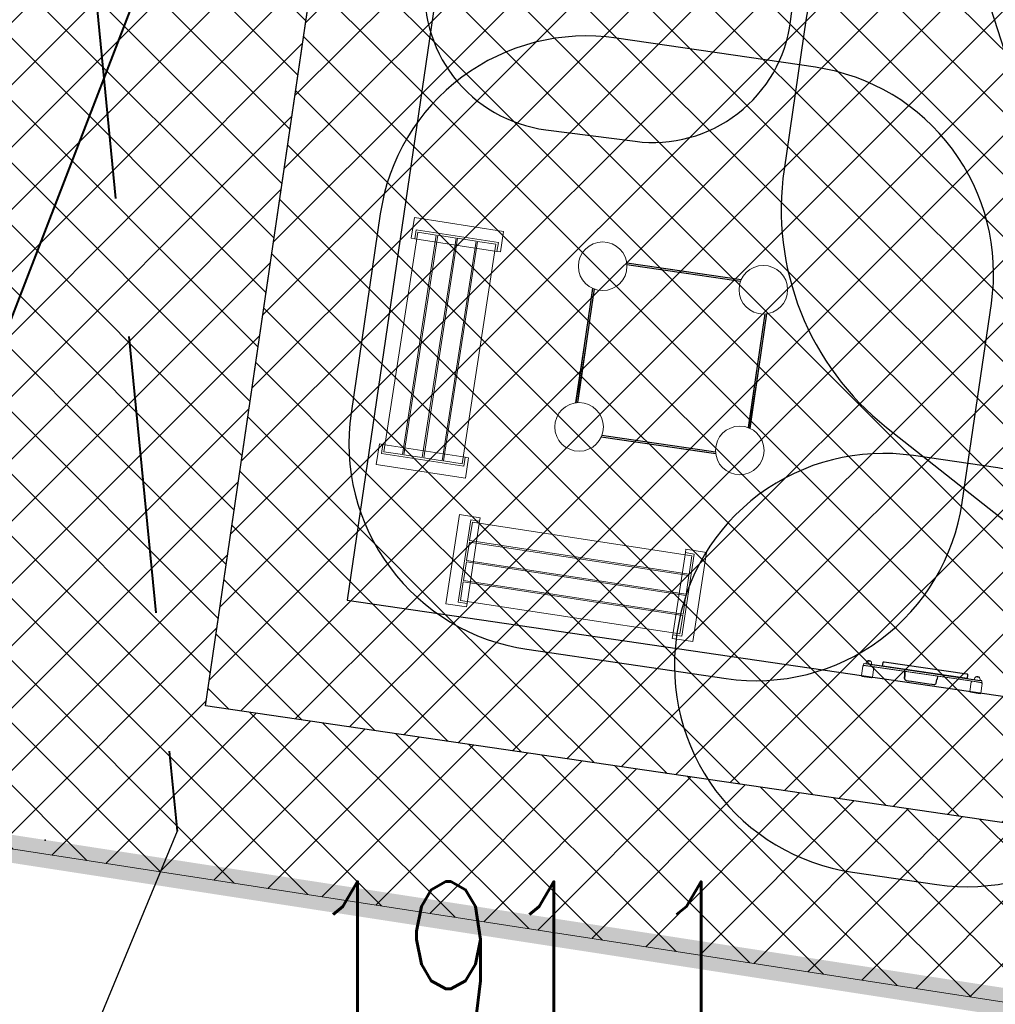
# Model space of a CAD drawing. Header units: metres. Extents: x 5484066 to 5586315, y 5680530 to 5718493.
# Tile 17 of 110: x 5516079.46 to 5516086.49, y 5683287.27 to 5683294.36. Entities that reach past the tile are written whole.
import ezdxf
from ezdxf import colors
from ezdxf.entities.mleader import LeaderData, LeaderLine
from ezdxf.enums import TextEntityAlignment as Align
from ezdxf.math import Vec2, Vec3

# ---------------------------------------------------------------- set-up
doc = ezdxf.new("R2010")
doc.units = ezdxf.units.M
for name, pattern in [('01-SIM Weglinie-PZT-PTW_06-10-2025$0$CENTER', [2, 1.25, -0.25, 0.25, -0.25]), ('01-SIM Weglinie-PZT-PTW_06-10-2025$0$L_0_02', [0]), ('DASHEDX2', [1.5, 1, -0.5])]:
    doc.linetypes.add(name, pattern=pattern)
for name, color, linetype, lineweight in [('01-SIM Weglinie-PZT-PTW_06-10-2025$0$A-Dach-Płatwie_Nr_pióra__4', 7, 'Continuous', 13), ('01-SIM Weglinie-PZT-PTW_06-10-2025$0$A-Rekraacja', 71, 'Continuous', 35), ('RR_kd_tloczna', 202, 'Continuous', 40), ('RR_opis', 7, 'Continuous', 0), ('RR_woda', 5, 'Continuous', 40)]:
    doc.layers.add(name, color=color, linetype=linetype, lineweight=lineweight)
for name, color, linetype in [('01-SIM Weglinie-PZT-PTW_06-10-2025$0$A-Granica', 94, '01-SIM Weglinie-PZT-PTW_06-10-2025$0$CENTER'), ('01-SIM Weglinie-PZT-PTW_06-10-2025$0$A-Nawierzchnie', 41, 'Continuous'), ('01-SIM Weglinie-PZT-PTW_06-10-2025$0$A-Plac-Zabaw', 81, 'Continuous'), ('01-SIM Weglinie-PZT-PTW_06-10-2025$0$PDF _Geometria', 7, 'Continuous'), ('_xref', 7, 'Continuous')]:
    doc.layers.add(name, color=color, linetype=linetype)
doc.layers.add('01-SIM Weglinie-PZT-PTW_06-10-2025$0$EGB_DzialkaEwidencyjna', color=7, linetype='01-SIM Weglinie-PZT-PTW_06-10-2025$0$L_0_02', lineweight=18, true_color=0x000000)
doc.layers.add('01-SIM Weglinie-PZT-PTW_06-10-2025$0$wysokosci', color=7, linetype='Continuous', lineweight=25, true_color=0x803300)
doc.styles.add('01-SIM Weglinie-PZT-PTW_06-10-2025$0$STANDARD', font='simplex.shx')
doc.styles.add('Garamond', font='GARA.TTF', dxfattribs={"height": 1})
doc.linetypes.add('01-SIM Weglinie-PZT-PTW_06-10-2025$0$FENCELINE2', pattern='A,0.25,-0.1,[132,ltypeshp.shx,S=0.1,R=0,X=-0.1,Y=0],-0.1,1', length=1.45)
pattern_1 = [(45, (0, 0), (-0.224506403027, 0.224506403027), []), (135, (0, 0), (-0.224506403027, -0.224506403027), [])]

# ---------------------------------------------------------------- blocks, each defined once
blk = doc.blocks.new('_None')
blk = doc.blocks.new('01-SIM Weglinie-PZT-PTW_06-10-2025$0$Ławka ogrodowa 22')
at = {"layer": '01-SIM Weglinie-PZT-PTW_06-10-2025$0$A-Dach-Płatwie_Nr_pióra__4', "color": 7, "linetype": 'Continuous', "lineweight": 13}
for p, q in [((150, 0), (0, 0)), ((0, 0), (0, -650)), ((150, -25), (150, 0)), ((1650, 0), (1800, 0)), ((1650, -25), (1650, 0)), ((1800, 0), (1800, -650)), ((85, -625), (85, -25)), ((85, -25), (150, -25)), ((150, -25), (85, -25)), ((85, -25), (85, -625)), ((100, -40), (1700, -40)), ((100, -175), (100, -40)), ((150, -625), (150, -25)), ((1715, -25), (1650, -25)), ((1650, -25), (1715, -25)), ((1650, -625), (1650, -25)), ((1700, -40), (1700, -175)), ((1715, -625), (1715, -25)), ((1715, -25), (1715, -625)), ((1700, -175), (100, -175)), ((100, -185), (1700, -185)), ((100, -320), (100, -185)), ((1700, -185), (1700, -320)), ((1700, -320), (100, -320)), ((100, -330), (1700, -330)), ((100, -465), (100, -330)), ((1700, -330), (1700, -465)), ((1700, -465), (100, -465)), ((100, -475), (1700, -475)), ((100, -610), (100, -475)), ((1700, -475), (1700, -610)), ((150, -625), (85, -625)), ((85, -625), (150, -625)), ((1700, -610), (100, -610)), ((150, -650), (150, -625)), ((1650, -625), (1715, -625)), ((1650, -650), (1650, -625)), ((1715, -625), (1650, -625)), ((0, -650), (150, -650)), ((1800, -650), (1650, -650))]:
    blk.add_line(p, q, dxfattribs=at)
blk = doc.blocks.new('01-SIM Weglinie-PZT-PTW_06-10-2025$0$A$C26A47BB5')
at = {"lineweight": 0}
for p, q in [((1524.54, -885.11), (1536.27, -885.11)), ((1524.62, -885.41), (1536.27, -885.41)), ((1524.62, -885.41), (1536.27, -885.41)), ((1524.85, -886.31), (1536.27, -886.31)), ((1524.85, -886.31), (1536.27, -886.31)), ((1607.62, -886.61), (1524.91, -886.61)), ((1536.27, -886.61), (1524.91, -886.61)), ((1566.27, -885.11), (1536.27, -885.11)), ((1566.27, -885.41), (1536.27, -885.41)), ((1566.27, -885.41), (1536.27, -885.41)), ((1566.27, -886.31), (1536.27, -886.31)), ((1566.27, -886.31), (1536.27, -886.31)), ((1536.27, -886.61), (1566.27, -886.61)), ((1566.27, -885.11), (1596.27, -885.11)), ((1566.27, -885.41), (1596.27, -885.41)), ((1566.27, -885.41), (1596.27, -885.41)), ((1566.27, -886.31), (1596.27, -886.31)), ((1566.27, -886.31), (1596.27, -886.31)), ((1596.27, -886.61), (1566.27, -886.61)), ((1608, -885.11), (1596.27, -885.11)), ((1607.91, -885.41), (1596.27, -885.41)), ((1607.91, -885.41), (1596.27, -885.41)), ((1607.68, -886.31), (1596.27, -886.31)), ((1607.68, -886.31), (1596.27, -886.31)), ((1596.27, -886.61), (1607.62, -886.61)), ((1502.77, -906.88), (1502.77, -918.61)), ((1503.07, -906.96), (1503.07, -918.61)), ((1503.07, -906.96), (1503.07, -918.61)), ((1503.97, -907.19), (1503.97, -918.61)), ((1503.97, -907.19), (1503.97, -918.61)), ((1504.27, -918.61), (1504.27, -907.25)), ((1628.27, -918.61), (1628.27, -907.25)), ((1628.57, -907.19), (1628.57, -918.61)), ((1628.57, -907.19), (1628.57, -918.61)), ((1629.47, -906.96), (1629.47, -918.61)), ((1629.47, -906.96), (1629.47, -918.61)), ((1629.77, -906.88), (1629.77, -918.61)), ((1502.77, -948.61), (1502.77, -918.61)), ((1503.07, -948.61), (1503.07, -918.61)), ((1503.07, -948.61), (1503.07, -918.61)), ((1503.97, -948.61), (1503.97, -918.61)), ((1503.97, -948.61), (1503.97, -918.61)), ((1504.27, -918.61), (1504.27, -948.61)), ((1628.27, -918.61), (1628.27, -948.61)), ((1628.57, -948.61), (1628.57, -918.61)), ((1628.57, -948.61), (1628.57, -918.61)), ((1629.47, -948.61), (1629.47, -918.61)), ((1629.47, -948.61), (1629.47, -918.61)), ((1629.77, -948.61), (1629.77, -918.61)), ((1502.77, -948.61), (1502.77, -978.61)), ((1503.07, -948.61), (1503.07, -978.61)), ((1503.07, -948.61), (1503.07, -978.61)), ((1503.97, -948.61), (1503.97, -978.61)), ((1503.97, -948.61), (1503.97, -978.61)), ((1504.27, -978.61), (1504.27, -948.61)), ((1628.27, -978.61), (1628.27, -948.61)), ((1628.57, -948.61), (1628.57, -978.61)), ((1628.57, -948.61), (1628.57, -978.61)), ((1629.47, -948.61), (1629.47, -978.61)), ((1629.47, -948.61), (1629.47, -978.61)), ((1629.77, -948.61), (1629.77, -978.61)), ((1502.77, -990.34), (1502.77, -978.61)), ((1503.07, -990.25), (1503.07, -978.61)), ((1503.07, -990.25), (1503.07, -978.61)), ((1503.97, -990.03), (1503.97, -978.61)), ((1503.97, -990.03), (1503.97, -978.61)), ((1504.27, -978.61), (1504.27, -989.96)), ((1628.27, -978.61), (1628.27, -989.96)), ((1628.57, -990.03), (1628.57, -978.61)), ((1628.57, -990.03), (1628.57, -978.61)), ((1629.47, -990.25), (1629.47, -978.61)), ((1629.47, -990.25), (1629.47, -978.61)), ((1629.77, -990.34), (1629.77, -978.61)), ((1524.54, -1012.11), (1536.27, -1012.11)), ((1524.62, -1011.81), (1536.27, -1011.81)), ((1524.62, -1011.81), (1536.27, -1011.81)), ((1524.85, -1010.91), (1536.27, -1010.91)), ((1524.85, -1010.91), (1536.27, -1010.91)), ((1536.27, -1010.61), (1524.91, -1010.61)), ((1536.27, -1010.61), (1566.27, -1010.61)), ((1566.27, -1010.91), (1536.27, -1010.91)), ((1566.27, -1010.91), (1536.27, -1010.91)), ((1566.27, -1011.81), (1536.27, -1011.81)), ((1566.27, -1011.81), (1536.27, -1011.81)), ((1566.27, -1012.11), (1536.27, -1012.11)), ((1596.27, -1010.61), (1566.27, -1010.61)), ((1566.27, -1010.91), (1596.27, -1010.91)), ((1566.27, -1010.91), (1596.27, -1010.91)), ((1566.27, -1011.81), (1596.27, -1011.81)), ((1566.27, -1011.81), (1596.27, -1011.81)), ((1566.27, -1012.11), (1596.27, -1012.11)), ((1596.27, -1010.61), (1607.62, -1010.61)), ((1607.68, -1010.91), (1596.27, -1010.91)), ((1607.68, -1010.91), (1596.27, -1010.91)), ((1607.91, -1011.81), (1596.27, -1011.81)), ((1607.91, -1011.81), (1596.27, -1011.81)), ((1608, -1012.11), (1596.27, -1012.11))]:
    blk.add_line(p, q, dxfattribs=at)
for centre in [(1507.77, -890.11), (1624.77, -890.11), (1507.77, -1007.11), (1624.77, -1007.11)]:
    blk.add_circle(centre, 17.5, dxfattribs=at)
blk = doc.blocks.new('01-SIM Weglinie-PZT-PTW_06-10-2025$0$A$C369D5C17')
at = {"lineweight": 0}
for p, q in [((2735.22, 5.53), (2735.22, -1.47)), ((2735.72, 5.53), (2735.37, 5.88)), ((2742.72, 6.03), (2735.72, 6.03)), ((2742.72, 5.53), (2743.08, 5.88)), ((2743.22, -1.47), (2743.22, 5.53)), ((2814.22, 5.53), (2814.22, -1.47)), ((2814.72, 5.53), (2814.37, 5.88)), ((2821.72, 6.03), (2814.72, 6.03)), ((2821.72, 5.53), (2822.08, 5.88)), ((2822.22, -1.47), (2822.22, 5.53)), ((2735.37, -1.83), (2735.72, -1.47)), ((2735.72, -1.97), (2742.72, -1.97)), ((2738.72, -2.17), (2735.72, -2.17)), ((2735.72, -2.17), (2735.72, -3.27)), ((2738.72, -2.17), (2735.72, -2.17)), ((2738.72, -3.27), (2735.72, -3.27)), ((2738.72, -3.27), (2735.72, -3.27)), ((2735.92, -3.47), (2738.72, -3.47)), ((2737.22, -4.03), (2737.22, -3.47)), ((2739.22, -5.47), (2737.83, -5.47)), ((2737.83, -5.47), (2740.61, -5.47)), ((2738.72, -2.17), (2818.72, -2.17)), ((2738.72, -2.17), (2818.72, -2.17)), ((2738.72, -3.27), (2818.72, -3.27)), ((2738.72, -3.27), (2818.72, -3.27)), ((2818.72, -3.47), (2738.72, -3.47)), ((2740.61, -5.47), (2739.22, -5.47)), ((2741.22, -4.03), (2741.22, -3.47)), ((2742.72, -1.47), (2743.08, -1.83)), ((2814.72, -1.97), (2742.72, -1.97)), ((2814.37, -1.83), (2814.72, -1.47)), ((2814.72, -1.97), (2821.72, -1.97)), ((2816.22, -4.03), (2816.22, -3.47)), ((2818.22, -5.47), (2816.83, -5.47)), ((2816.83, -5.47), (2819.61, -5.47)), ((2819.61, -5.47), (2818.22, -5.47)), ((2821.72, -2.17), (2818.72, -2.17)), ((2821.72, -2.17), (2818.72, -2.17)), ((2821.72, -3.27), (2818.72, -3.27)), ((2821.72, -3.27), (2818.72, -3.27)), ((2818.72, -3.47), (2821.52, -3.47)), ((2820.22, -4.03), (2820.22, -3.47)), ((2821.72, -1.47), (2822.08, -1.83)), ((2821.72, -2.17), (2821.72, -3.27))]:
    blk.add_line(p, q, dxfattribs=at)
for centre, radius, start, end in [((2735.72, 5.53), 0.5, 135, 180), ((2735.72, 5.53), 0.5, 90, 135), ((2742.72, 5.53), 0.5, 45, 90), ((2742.72, 5.53), 0.5, 0, 45), ((2814.72, 5.53), 0.5, 135, 180), ((2814.72, 5.53), 0.5, 90, 135), ((2821.72, 5.53), 0.5, 45, 90), ((2821.72, 5.53), 0.5, 0, 45), ((2735.72, -1.47), 0.5, 180, 225), ((2735.72, -1.47), 0.5, 225, 270), ((2735.92, -2.17), 0.2, 90, 180), ((2735.92, -3.27), 0.2, 180, 270), ((2739.22, -4.03), 2, 180, 226.00863), ((2739.22, -4.03), 2, 226.00863, 313.99137), ((2739.22, -4.03), 2, 313.99137, 0), ((2742.72, -1.47), 0.5, 270, 315), ((2742.72, -1.47), 0.5, 315, 0), ((2814.72, -1.47), 0.5, 180, 225), ((2814.72, -1.47), 0.5, 225, 270), ((2818.22, -4.03), 2, 180, 226.00863), ((2818.22, -4.03), 2, 226.00863, 313.99137), ((2818.22, -4.03), 2, 313.99137, 0), ((2821.52, -2.17), 0.2, 0, 90), ((2821.52, -3.27), 0.2, 270, 360), ((2821.72, -1.47), 0.5, 270, 315), ((2821.72, -1.47), 0.5, 315, 0)]:
    blk.add_arc(centre, radius, start, end, dxfattribs=at)
blk = doc.blocks.new('01-SIM Weglinie-PZT-PTW_06-10-2025$0$A$C335B0257')
blk.add_lwpolyline([(11.39, 3.28), (72.87, 3.28), (72.87, 0.6, -0.414214), (72.27, 0), (11.99, 0, -0.414214), (11.39, 0.6)], format="xyb", close=True)
at = {"layer": '01-SIM Weglinie-PZT-PTW_06-10-2025$0$PDF _Geometria', "lineweight": 25}
for points in [[(54.44, 11.06), (53.05, 11.06), (52.93, 11.06), (52.81, 11.06), (50.76, 11.06), (38.06, 11.06), (36.01, 11.06), (35.88, 11.06), (35.76, 11.06), (34.37, 11.06), (33.83, 11), (33.41, 10.7), (33.1, 10.28), (32.98, 9.79), (32.8, 7.13), (32.68, 6.95), (32.5, 6.53), (32.38, 4.78)], [(54.44, 11.06), (54.44, 11.06)], [(54.5, 11.06), (54.5, 11.06)], [(56.5, 4.78), (56.32, 6.53), (56.44, 4.78)]]:
    blk.add_lwpolyline(points, dxfattribs=at)
for points in [[(54.5, 11.06), (54.99, 11), (55.47, 10.7), (55.77, 10.28), (55.89, 9.79), (55.77, 10.28), (55.47, 10.7), (54.99, 11)], [(55.89, 9.79), (56.08, 7.13)], [(56.08, 7.13), (56.14, 6.95), (56.32, 6.53), (56.2, 6.95)]]:
    blk.add_lwpolyline(points, close=True, dxfattribs=at)
blk.add_blockref('01-SIM Weglinie-PZT-PTW_06-10-2025$0$A$C369D5C17', (-2735.22, 6.75))
blk = doc.blocks.new('01-SIM Weglinie-PZT-PTW_06-10-2025')
at = {"layer": '01-SIM Weglinie-PZT-PTW_06-10-2025$0$A-Nawierzchnie', "linetype": 'ByBlock', "transparency": 33554508}
h = blk.add_hatch(dxfattribs=at)
h.set_pattern_fill('ANSI37', color=9, scale=0.1, style=0)
h.set_pattern_definition([(45, (615.27432, 129.31925), (-0.224506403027, 0.224506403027), []), (135, (615.27432, 129.31925), (-0.224506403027, -0.224506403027), [])])
h.paths.add_polyline_path([(5516099.6639, 5683319.5096), (5516093.1805, 5683320.4925, 0.024008), (5516090.8891, 5683320.728), (5516071.6665, 5683321.7756, -0.024847), (5516069.2956, 5683322.0234), (5516062.3028, 5683323.1087, -0.363827), (5516061.033, 5683324.5592), (5516063.2311, 5683324.2306), (5516064.4905, 5683332.6469), (5516062.2949, 5683332.9751), (5516065.443, 5683353.3794, 0.414214), (5516062.934, 5683356.8006), (5516050.0898, 5683358.7762, 0.414195), (5516046.6686, 5683356.2674), (5516042.2573, 5683327.5989, 0.414232), (5516044.7663, 5683324.1776), (5516053.3436, 5683322.8583, -0.020079), (5516053.58, 5683322.8121), (5516052.6686, 5683316.9357), (5516054.1509, 5683316.7058), (5516053.921, 5683315.2235), (5516046.9543, 5683316.304), (5516046.5336, 5683313.5915), (5516044.9624, 5683313.8352), (5516043.9616, 5683307.3823), (5516045.5328, 5683307.1386), (5516044.0928, 5683297.8546), (5516044.2411, 5683297.8316), (5516044.0112, 5683296.3494), (5516069.872, 5683292.3384), (5516070.1019, 5683293.8207), (5516070.2501, 5683293.7977), (5516071.69, 5683303.0817), (5516073.2612, 5683302.838), (5516074.2621, 5683309.2909), (5516072.6908, 5683309.5346), (5516073.1116, 5683312.2471), (5516066.1449, 5683313.3276), (5516066.3748, 5683314.8099), (5516068.1406, 5683314.5361), (5516068.7128, 5683314.4528), (5516069.4442, 5683314.3618), (5516070.4218, 5683314.2672), (5516071.2564, 5683314.2106), (5516075.5865, 5683313.9748), (5516074.8502, 5683300.4651), (5516082.2566, 5683299.3801), (5516080.797, 5683289.4165), (5516090.8752, 5683287.9401), (5516092.6102, 5683299.7836), (5516076.4265, 5683302.1545), (5516076.8529, 5683309.9804), (5516087.9488, 5683309.371), (5516088.3054, 5683315.8614), (5516090.617, 5683315.7355, -0.024008), (5516092.4311, 5683315.549), (5516098.5994, 5683314.6138), (5516098.3185, 5683313.3068), (5516091.9943, 5683314.2827), (5516090.3907, 5683303.903), (5516099.094, 5683302.5612), (5516096.4969, 5683285.7468), (5516069.7946, 5683289.8685), (5516048.3426, 5683290.0988), (5516034.9659, 5683291.964), (5516037.0427, 5683305.7156), (5516039.9993, 5683324.3088), (5516043.122, 5683343.0758), (5516045.7965, 5683360.4422), (5516068.3327, 5683356.9759), (5516067.9798, 5683322.477), (5516099.9299, 5683320.7359)])
h = blk.add_hatch(dxfattribs=at)
h.set_pattern_fill('ANSI37', color=8, scale=0.1, style=0)
h.set_pattern_definition(pattern_1)
h.paths.add_polyline_path([(5516083.0941, 5683300.2681), (5516082.4015, 5683300.3696), (5516082.532, 5683301.2601), (5516092.6102, 5683299.7836), (5516090.8752, 5683287.9401), (5516080.797, 5683289.4165), (5516082.2566, 5683299.3801), (5516083.1471, 5683299.2497), (5516081.8179, 5683290.1765), (5516090.1151, 5683288.961), (5516091.5893, 5683299.0236)])
h = blk.add_hatch(dxfattribs=at)
h.set_pattern_fill('ANSI37', scale=0.1, style=0)
h.set_pattern_definition(pattern_1)
h.paths.add_polyline_path([(5516082.2566, 5683299.3801), (5516082.4015, 5683300.3696), (5516091.5893, 5683299.0236), (5516090.1151, 5683288.961), (5516081.8179, 5683290.1765), (5516083.1471, 5683299.2497)])
blk.add_point((5516079.642, 5683288.448))
at = {"layer": '01-SIM Weglinie-PZT-PTW_06-10-2025$0$A-Granica', "lineweight": 13, "ltscale": 2}
blk.add_lwpolyline([(5516043.122, 5683343.0758, 0.2, 0.2, 0), (5516045.7965, 5683360.4422, 0.2, 0.2, 0), (5516068.3327, 5683356.9759, 0.2, 0.2, 0), (5516067.9798, 5683322.477, 0.2, 0.2, 0), (5516099.9299, 5683320.7359, 0.2, 0.2, 0), (5516098.3185, 5683313.3068, 0.2, 0.2, 0), (5516091.9943, 5683314.2827, 0.2, 0.2, 0), (5516090.3907, 5683303.903, 0.2, 0.2, 0), (5516099.094, 5683302.5612, 0.2, 0.2, 0), (5516096.4969, 5683285.7468, 0.2, 0.2, 0), (5516069.7946, 5683289.8685, 0.2, 0.2, 0), (5516048.3426, 5683290.0988, 0.2, 0.2, 0), (5516034.9659, 5683291.964, 0.2, 0.2, 0), (5516037.0427, 5683305.7156, 0.2, 0.2, 0), (5516039.9993, 5683324.3088, 0.2, 0.2, 0)], format="xyseb", close=True, dxfattribs=at)
at = {"layer": '01-SIM Weglinie-PZT-PTW_06-10-2025$0$A-Plac-Zabaw', "linetype": 'ByBlock'}
blk.add_lwpolyline([(5516082.532, 5683301.2601), (5516092.6102, 5683299.7836), (5516090.8752, 5683287.9401), (5516080.797, 5683289.4165)], close=True, dxfattribs=at)
blk.add_lwpolyline([(5516083.0941, 5683300.2681), (5516082.4015, 5683300.3696), (5516082.532, 5683301.2601), (5516092.6102, 5683299.7836), (5516092.6102, 5683299.7836), (5516090.8752, 5683287.9401), (5516080.797, 5683289.4165), (5516082.2566, 5683299.3801), (5516083.1471, 5683299.2497), (5516081.8179, 5683290.1765), (5516090.1151, 5683288.961), (5516091.5893, 5683299.0236), (5516083.0941, 5683300.2681)], dxfattribs=at)
at = {"layer": '01-SIM Weglinie-PZT-PTW_06-10-2025$0$A-Plac-Zabaw', "ltscale": 0.1}
for points in [[(5516085.0121, 5683294.3469), (5516085.2935, 5683296.5289, 0.414214), (5516084.4296, 5683297.6486), (5516083.7849, 5683297.7317, 0.414214), (5516082.6652, 5683296.8678), (5516082.3838, 5683294.6859, 0.414214), (5516083.2477, 5683293.5662), (5516083.8924, 5683293.4831, 0.414214)], [(5516087.388, 5683296.3444), (5516086.3653, 5683295.9381, 0.267949), (5516085.1248, 5683294.3693), (5516084.9653, 5683293.2805, 0.267949), (5516085.7037, 5683291.4218), (5516086.5668, 5683290.7392, 0.267949), (5516088.5457, 5683290.4493), (5516089.5684, 5683290.8556, 0.267949), (5516090.8089, 5683292.4244), (5516090.9684, 5683293.5132, 0.267949), (5516090.23, 5683295.3719), (5516089.3668, 5683296.0545, 0.267949)], [(5516086.4584, 5683292.3144, 0.414214), (5516085.1916, 5683294.016), (5516083.7569, 5683294.2262, 0.414214), (5516082.0554, 5683292.9594), (5516081.8452, 5683291.5247, 0.414214), (5516083.1119, 5683289.8232), (5516084.5466, 5683289.613, 0.414214), (5516086.2482, 5683290.8797)], [(5516086.5054, 5683291.1296), (5516085.8971, 5683291.2187, 0.414214), (5516084.1955, 5683289.9519), (5516084.1908, 5683289.9195, 0.414214), (5516085.4575, 5683288.218), (5516086.0658, 5683288.1288, 0.414214), (5516087.7674, 5683289.3956), (5516087.7721, 5683289.428, 0.414214)]]:
    blk.add_lwpolyline(points, format="xyb", close=True, dxfattribs=at)
at = {"layer": '01-SIM Weglinie-PZT-PTW_06-10-2025$0$A-Rekraacja', "color": 250, "linetype": '01-SIM Weglinie-PZT-PTW_06-10-2025$0$FENCELINE2', "lineweight": 25, "ltscale": 2}
blk.add_lwpolyline([(5516082.4015, 5683300.3696), (5516082.532, 5683301.2601), (5516092.6102, 5683299.7836), (5516090.8752, 5683287.9401), (5516080.797, 5683289.4165), (5516082.2566, 5683299.3801)], dxfattribs=at)
at = {"layer": '01-SIM Weglinie-PZT-PTW_06-10-2025$0$EGB_DzialkaEwidencyjna', "linetype": 'CONTINUOUS', "lineweight": 18}
for p, q in [((5516043.122, 5683343.0758), (5516045.7965, 5683360.4422)), ((5516045.7965, 5683360.4422), (5516068.3327, 5683356.9756)), ((5516068.3327, 5683356.9756), (5516067.9798, 5683322.477)), ((5516039.9993, 5683324.3088), (5516043.122, 5683343.0758)), ((5516037.0427, 5683305.7156), (5516039.9993, 5683324.3088)), ((5516067.9798, 5683322.477), (5516099.9295, 5683320.7359)), ((5516099.9295, 5683320.7359), (5516098.3185, 5683313.3068)), ((5516091.9943, 5683314.2827), (5516090.3907, 5683303.903)), ((5516098.3185, 5683313.3068), (5516091.9943, 5683314.2827)), ((5516034.9659, 5683291.964), (5516037.0427, 5683305.7156)), ((5516090.3907, 5683303.903), (5516099.094, 5683302.5612)), ((5516099.094, 5683302.5612), (5516096.4969, 5683285.7468)), ((5516048.3426, 5683290.0988), (5516034.9659, 5683291.964)), ((5516069.7946, 5683289.8685), (5516048.3426, 5683290.0988)), ((5516096.4969, 5683285.7468), (5516069.7946, 5683289.8685))]:
    blk.add_line(p, q, dxfattribs=at)
at = {"layer": '01-SIM Weglinie-PZT-PTW_06-10-2025$0$A-Plac-Zabaw', "color": 7, "linetype": 'Continuous', "lineweight": 13, "xscale": -0.001, "yscale": 0.0009999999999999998}
for p, rotation in [((5516082.3015, 5683292.9332), 81.21970448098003), ((5516084.406, 5683290.5216), 351.2941337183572)]:
    blk.add_blockref('01-SIM Weglinie-PZT-PTW_06-10-2025$0$Ławka ogrodowa 22', p, dxfattribs=dict(at, rotation=rotation))
at = {"layer": '01-SIM Weglinie-PZT-PTW_06-10-2025$0$A-Plac-Zabaw', "xscale": 0.01, "yscale": 0.01, "zscale": 0.01}
for name, p, rotation in [('01-SIM Weglinie-PZT-PTW_06-10-2025$0$A$C26A47BB5', (5516095.808, 5683306.0418), 261.6657350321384), ('01-SIM Weglinie-PZT-PTW_06-10-2025$0$A$C335B0257', (5516086.4006, 5683289.6289), 171.6657350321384)]:
    blk.add_blockref(name, p, dxfattribs=dict(at, rotation=rotation))
at = {"layer": '01-SIM Weglinie-PZT-PTW_06-10-2025$0$wysokosci', "lineweight": 25, "style": '01-SIM Weglinie-PZT-PTW_06-10-2025$0$STANDARD', "width": 0.66}
blk.add_text('.191,1', height=1.25, dxfattribs=at).set_placement((5516081.15, 5683288.15), align=Align.TOP_LEFT)

msp = doc.modelspace()

# ---------------------------------------------------------------- linework, layer by layer
at = {"layer": 'RR_kd_tloczna'}
msp.add_line((5516083.3226, 5683302.3771), (5516078.6929, 5683290.3866), dxfattribs=at)
at = {"layer": 'RR_woda', "linetype": 'DASHEDX2', "ltscale": 2}
msp.add_line((5516078.2074, 5683312.9773), (5516080.5914, 5683288.5137), dxfattribs=at)

# ---------------------------------------------------------------- block references
at = {"layer": '_xref'}
msp.add_blockref('01-SIM Weglinie-PZT-PTW_06-10-2025', (0, 0), dxfattribs=at)

# ---------------------------------------------------------------- next in the draw order: leaders
at = {"layer": 'RR_opis'}
ml = msp.add_multileader_mtext('Standard', dxfattribs=at)
ml.set_content('przepompownia wód opadowych\\PQ=10 l/s, H=3,2m\\P\\C1;2x3,0kW/400V', color=256, style='Garamond')
ml.set_leader_properties()
ml.set_arrow_properties(name='NONE')
ml.build(insert=Vec2(0, 0))
ml.multileader.update_dxf_attribs({"text_left_attachment_type": 6, "text_right_attachment_type": 6, "dogleg_length": 0.1})
ctx = ml.context
ctx.base_point, ctx.char_height, ctx.landing_gap_size, ctx.plane_origin = Vec3(5516088.2035, 5683289.2847), 1, 0.1, Vec3(-1103257.3453, 54698.0819)
ctx.left_attachment, ctx.right_attachment = 6, 6
notes = []
notes.append((ctx, [(0, (1, 1, 0), (5516088.1035, 5683289.2847), (1, 0), 0.1, [(0, [(5516083.6467, 5683303.2167)], 0, [])])]))
ctx.mtext.insert = Vec3(5516088.3035, 5683290.5499)
ctx.mtext.has_bg_fill, ctx.mtext.bg_color, ctx.mtext.bg_scale_factor, ctx.mtext.bg_transparency, ctx.mtext.use_window_bg_color = 1, -1027028792, 1, 0, 1
ml = msp.add_multileader_mtext('Standard', dxfattribs=at)
ml.set_content('W1', color=256, style='Garamond')
ml.set_leader_properties()
ml.set_arrow_properties(name='NONE')
ml.build(insert=Vec2(0, 0))
ml.multileader.update_dxf_attribs({"text_left_attachment_type": 6, "text_right_attachment_type": 6, "dogleg_length": 0.1})
ctx = ml.context
ctx.base_point, ctx.char_height, ctx.landing_gap_size, ctx.plane_origin = Vec3(5516077.6245, 5683286.3971), 1, 0.1, Vec3(-1103255.1278, 54687.7609)
ctx.left_attachment, ctx.right_attachment, ctx.text_align_type = 6, 6, 2
notes.append((ctx, [(0, (1, 1, 0), (5516079.7164, 5683286.3971), (-1, 0), 0.1, [(0, [(5516080.5914, 5683288.5137)], 0, [])])]))
ctx.mtext.insert, ctx.mtext.alignment = Vec3(5516079.5164, 5683287.5971), 3
ctx.mtext.has_bg_fill, ctx.mtext.bg_color, ctx.mtext.bg_scale_factor, ctx.mtext.bg_transparency, ctx.mtext.use_window_bg_color = 1, -1027028792, 1, 0, 1
for ctx, leaders in notes:
    for number, flags, end, landing, length, lines in leaders:
        leader = LeaderData()
        leader.index, (leader.has_last_leader_line, leader.has_dogleg_vector, leader.attachment_direction) = number, flags
        leader.last_leader_point, leader.dogleg_vector, leader.dogleg_length = Vec3(end), Vec3(landing), length
        for number, points, colour, breaks in lines:
            line = LeaderLine()
            line.index, line.vertices, line.color, line.breaks = number, Vec3.list(points), colors.encode_raw_color(colour), breaks
            leader.lines.append(line)
        ctx.leaders.append(leader)

doc.saveas('drawing.dxf')
